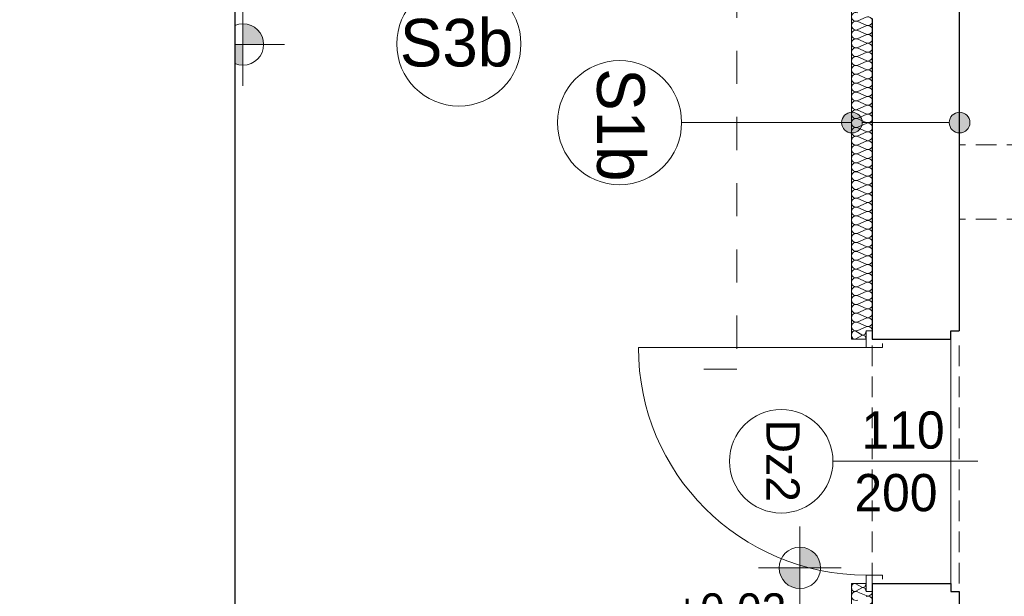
# Model space of a CAD drawing. Header units: inches. Extents: x -515158 to -470211, y -1887 to 84268.
# Tile 41 of 102: x -511017 to -506260, y 38255 to 41042. Entities that reach past the tile are written whole.
import ezdxf

# ---------------------------------------------------------------- set-up
doc = ezdxf.new("R2010")
doc.units = ezdxf.units.IN
doc.header["$MEASUREMENT"] = 0
doc.set_wipeout_variables(frame=1)
doc.linetypes.add('Krawędzie ukryte', pattern=[150, 100, -50])
doc.linetypes.add('Przerywana', pattern=[320, 160, -160])
for name, color, linetype, lineweight in [('#podkład', 252, 'Continuous', 9), ('Arch drzwi_Nr_Pióra__10', 252, 'Continuous', 18), ('Arch ocieplenie_Nr_Pióra__9', 252, 'Continuous', 9), ('Arch opisy okien_Nr_Pióra__9', 252, 'Continuous', 9), ('Arch opisy_Nr_Pióra__1', 252, 'Continuous', 25), ('Arch opisy_Nr_Pióra__21', 252, 'Continuous', 9), ('Arch opisy_Nr_Pióra__9', 252, 'Continuous', 9), ('Arch wykończenie_Nr_Pióra__3', 252, 'Continuous', 18), ('INWENT OPISY_Nr_Pióra__9', 252, 'Continuous', 9), ('INWENT RZĘDNE_Nr_Pióra__21', 252, 'Continuous', 9), ('INWENT. DRZWI_Nr_Pióra__5', 252, 'Continuous', 13), ('INWENT.ŚCIANY_Nr_Pióra__1', 252, 'Continuous', 25), ('Istniejące stropy_Nr_Pióra__5', 252, 'Continuous', 13)]:
    doc.layers.add(name, color=color, linetype=linetype, lineweight=lineweight)
doc.layers.add('_TABELA', color=7, linetype='Continuous')
doc.styles.add('GENERATED_STYLE_10', font='arial.ttf')
doc.styles.add('GENERATED_STYLE_3', font='txt')
doc.styles.add('GENERATED_STYLE_6', font='txt')
doc.styles.add('GENERATED_STYLE_7', font='txt')

# ---------------------------------------------------------------- blocks, each defined once
blk = doc.blocks.new('parter')
at = {"layer": 'Arch opisy_Nr_Pióra__21', "linetype": 'Continuous'}
for points in [[(-506946.7, 40544.8), (-506950.5, 40564), (-506961.4, 40580.2), (-506977.6, 40591), (-506996.7, 40594.8), (-507015.9, 40591), (-507032.1, 40580.2), (-507042.9, 40564), (-507046.7, 40544.8), (-507042.9, 40525.7), (-507032.1, 40509.5), (-507015.9, 40498.6), (-506996.7, 40494.8), (-506977.6, 40498.6), (-506961.4, 40509.5), (-506950.5, 40525.7)], [(-506426.7, 40544.8), (-506430.5, 40564), (-506441.4, 40580.2), (-506457.6, 40591), (-506476.7, 40594.8), (-506495.8, 40591), (-506512.1, 40580.2), (-506522.9, 40564), (-506526.7, 40544.8), (-506522.9, 40525.7), (-506512.1, 40509.5), (-506495.8, 40498.6), (-506476.7, 40494.8), (-506457.6, 40498.6), (-506441.4, 40509.5), (-506430.5, 40525.7)]]:
    blk.add_hatch(color=252, dxfattribs=at).paths.add_polyline_path(points, flags=0)
at = {"layer": 'INWENT RZĘDNE_Nr_Pióra__21', "linetype": 'Continuous'}
for points in [[(-509938.7, 40922.6), (-509838.7, 40922.6), (-509846.3, 40960.9), (-509868, 40993.3), (-509900.4, 41015), (-509938.7, 41022.6)], [(-509938.7, 40922.6), (-510038.7, 40922.6), (-510031.1, 40884.3), (-510009.4, 40851.9), (-509977, 40830.2), (-509938.7, 40822.6)], [(-507248, 38392.4), (-507148, 38392.4), (-507155.7, 38430.7), (-507177.3, 38463.1), (-507209.8, 38484.8), (-507248, 38492.4)], [(-507248, 38392.4), (-507348, 38392.4), (-507340.4, 38354.2), (-507318.8, 38321.7), (-507286.3, 38300), (-507248, 38292.4)]]:
    blk.add_hatch(color=252, dxfattribs=at).paths.add_polyline_path(points, flags=0)
at = {"layer": 'Arch drzwi_Nr_Pióra__10', "color": 252, "linetype": 'Continuous'}
for p, q in [((-506928.3, 39537.6), (-506928.3, 39457.6)), ((-506928.3, 39537.6), (-506898.3, 39537.6)), ((-506928.3, 39457.6), (-508028.3, 39457.6)), ((-506928.3, 39457.6), (-506848.3, 39457.6)), ((-506848.3, 39457.6), (-506848.3, 39477.6)), ((-506928.3, 38357.6), (-506928.3, 38277.6)), ((-506848.3, 38357.6), (-506928.3, 38357.6)), ((-506848.3, 38337.6), (-506848.3, 38357.6)), ((-506898.3, 38277.6), (-506928.3, 38277.6))]:
    blk.add_line(p, q, dxfattribs=at)
blk.add_arc((-506928.3, 39457.6), 1100, 180, 270, dxfattribs=at)
at = {"layer": 'Arch ocieplenie_Nr_Pióra__9', "color": 252, "linetype": 'Continuous'}
for p, q in [((-506928.1, 41054.8), (-506968.5, 41037)), ((-506968.5, 41033.4), (-506928.1, 41015.6)), ((-506928.1, 41012), (-506968.5, 40994.2)), ((-506968.5, 40990.6), (-506928.1, 40972.8)), ((-506928.1, 40969.2), (-506968.5, 40951.4)), ((-506968.5, 40947.8), (-506928.1, 40930)), ((-506928.1, 40926.4), (-506968.5, 40908.6)), ((-506968.5, 40905), (-506928.1, 40887.2)), ((-506928.1, 40883.6), (-506968.5, 40865.8)), ((-506968.5, 40862.2), (-506928.1, 40844.4)), ((-506928.1, 40840.8), (-506968.5, 40823)), ((-506968.5, 40819.4), (-506928.1, 40801.6)), ((-506928.1, 40798), (-506968.5, 40780.2)), ((-506968.5, 40776.7), (-506928.1, 40758.9)), ((-506928.1, 40755.3), (-506968.5, 40737.5)), ((-506968.5, 40733.9), (-506928.1, 40716.1)), ((-506928.1, 40712.5), (-506968.5, 40694.7)), ((-506968.5, 40691.1), (-506928.1, 40673.3)), ((-506928.1, 40669.7), (-506968.5, 40651.9)), ((-506968.5, 40648.3), (-506928.1, 40630.5)), ((-506928.1, 40626.9), (-506968.5, 40609.1)), ((-506968.5, 40605.5), (-506928.1, 40587.7)), ((-506928.1, 40584.1), (-506968.5, 40566.3)), ((-506968.5, 40562.7), (-506928.1, 40544.9)), ((-506928.1, 40541.3), (-506968.5, 40523.5)), ((-506968.5, 40519.9), (-506928.1, 40502.1)), ((-506928.1, 40498.5), (-506968.5, 40480.7)), ((-506968.5, 40477.1), (-506928.1, 40459.3)), ((-506928.1, 40455.8), (-506968.5, 40438)), ((-506968.5, 40434.4), (-506928.1, 40416.6)), ((-506928.1, 40413), (-506968.5, 40395.2)), ((-506968.5, 40391.6), (-506928.1, 40373.8)), ((-506928.1, 40370.2), (-506968.5, 40352.4)), ((-506968.5, 40348.8), (-506928.1, 40331)), ((-506928.1, 40327.4), (-506968.5, 40309.6)), ((-506968.5, 40306), (-506928.1, 40288.2)), ((-506928.1, 40284.6), (-506968.5, 40266.8)), ((-506968.5, 40263.2), (-506928.1, 40245.4)), ((-506928.1, 40241.8), (-506968.5, 40224)), ((-506968.5, 40220.4), (-506928.1, 40202.6)), ((-506928.1, 40199), (-506968.5, 40181.2)), ((-506968.5, 40177.6), (-506928.1, 40159.8)), ((-506928.1, 40156.2), (-506968.5, 40138.4)), ((-506968.5, 40134.9), (-506928.1, 40117.1)), ((-506928.1, 40113.5), (-506968.5, 40095.7)), ((-506968.5, 40092.1), (-506928.1, 40074.3)), ((-506928.1, 40070.7), (-506968.5, 40052.9)), ((-506968.5, 40049.3), (-506928.1, 40031.5)), ((-506928.1, 40027.9), (-506968.5, 40010.1)), ((-506968.5, 40006.5), (-506928.1, 39988.7)), ((-506928.1, 39985.1), (-506968.5, 39967.3)), ((-506968.5, 39963.7), (-506928.1, 39945.9)), ((-506928.1, 39942.3), (-506968.5, 39924.5)), ((-506968.5, 39920.9), (-506928.1, 39903.1)), ((-506928.1, 39899.5), (-506968.5, 39881.7)), ((-506968.5, 39878.1), (-506928.1, 39860.3)), ((-506928.1, 39856.7), (-506968.5, 39838.9)), ((-506968.5, 39835.3), (-506928.1, 39817.5)), ((-506928.1, 39813.9), (-506968.5, 39796.2)), ((-506968.5, 39792.6), (-506928.1, 39774.8)), ((-506928.1, 39771.2), (-506968.5, 39753.4)), ((-506968.5, 39749.8), (-506928.1, 39732)), ((-506928.1, 39728.4), (-506968.5, 39710.6)), ((-506968.5, 39707), (-506928.1, 39689.2)), ((-506928.1, 39685.6), (-506968.5, 39667.8)), ((-506968.5, 39664.2), (-506928.1, 39646.4)), ((-506928.1, 39642.8), (-506968.5, 39625)), ((-506968.5, 39621.4), (-506928.1, 39603.6)), ((-506928.1, 39600), (-506968.5, 39582.2)), ((-506968.5, 39578.6), (-506928.1, 39560.8)), ((-506977.5, 39536), (-506949.2, 39519.3)), ((-506928.1, 39557.2), (-506968.5, 39539.4)), ((-506949.2, 39516), (-506977.5, 39499.3)), ((-506949.2, 38299.3), (-506977.5, 38316)), ((-506977.5, 38279.3), (-506949.2, 38296)), ((-506928.1, 38258.2), (-506968.5, 38275.8))]:
    blk.add_line(p, q, dxfattribs=at)
for centre, major_axis, ratio, start_param, end_param in [((-506977.1, 41056.6), (0, -21.4), 0.994127, 2.728799, 6.695979), ((-506919.6, 41035.2), (0, -21.4), 0.994127, 5.870392, 9.837571), ((-506977.1, 41013.8), (0, -21.4), 0.994127, 2.728799, 6.695979), ((-506919.6, 40992.4), (0, -21.4), 0.994127, 5.870392, 9.837571), ((-506977.1, 40971), (0, -21.4), 0.994127, 2.728799, 6.695979), ((-506919.6, 40949.6), (0, -21.4), 0.994127, 5.870392, 9.837571), ((-506977.1, 40928.2), (0, -21.4), 0.994127, 2.728799, 6.695979), ((-506977.1, 40885.4), (0, -21.4), 0.994127, 2.728799, 6.695979), ((-506919.6, 40906.8), (0, -21.4), 0.994127, 5.870392, 9.837571), ((-506977.1, 40842.6), (0, -21.4), 0.994127, 2.728799, 6.695979), ((-506919.6, 40864), (0, -21.4), 0.994127, 5.870392, 9.837571), ((-506977.1, 40799.8), (0, -21.4), 0.994127, 2.728799, 6.695979), ((-506919.6, 40821.2), (0, -21.4), 0.994127, 5.870392, 9.837571), ((-506977.1, 40757.1), (0, -21.4), 0.994127, 2.728799, 6.695979), ((-506919.6, 40778.5), (0, -21.4), 0.994127, 5.870392, 9.837571), ((-506977.1, 40714.3), (0, -21.4), 0.994127, 2.728799, 6.695979), ((-506919.6, 40735.7), (0, -21.4), 0.994127, 5.870392, 9.837571), ((-506977.1, 40671.5), (0, -21.4), 0.994127, 2.728799, 6.695979), ((-506919.6, 40692.9), (0, -21.4), 0.994127, 5.870392, 9.837571), ((-506919.6, 40650.1), (0, -21.4), 0.994127, 5.870392, 9.837571), ((-506977.1, 40628.7), (0, -21.4), 0.994127, 2.728799, 6.695979), ((-506919.6, 40607.3), (0, -21.4), 0.994127, 5.870392, 9.837571), ((-506977.1, 40585.9), (0, -21.4), 0.994127, 2.728799, 6.695979), ((-506919.6, 40564.5), (0, -21.4), 0.994127, 5.870392, 9.837571), ((-506977.1, 40543.1), (0, -21.4), 0.994127, 2.728799, 6.695979), ((-506919.6, 40521.7), (0, -21.4), 0.994127, 5.870392, 9.837571), ((-506977.1, 40500.3), (0, -21.4), 0.994127, 2.728799, 6.695979), ((-506977.1, 40457.6), (0, -21.4), 0.994127, 2.728799, 6.695979), ((-506919.6, 40478.9), (0, -21.4), 0.994127, 5.870392, 9.837571), ((-506977.1, 40414.8), (0, -21.4), 0.994127, 2.728799, 6.695979), ((-506919.6, 40436.2), (0, -21.4), 0.994127, 5.870392, 9.837571), ((-506977.1, 40372), (0, -21.4), 0.994127, 2.728799, 6.695979), ((-506919.6, 40393.4), (0, -21.4), 0.994127, 5.870392, 9.837571), ((-506977.1, 40329.2), (0, -21.4), 0.994127, 2.728799, 6.695979), ((-506919.6, 40350.6), (0, -21.4), 0.994127, 5.870392, 9.837571), ((-506977.1, 40286.4), (0, -21.4), 0.994127, 2.728799, 6.695979), ((-506919.6, 40307.8), (0, -21.4), 0.994127, 5.870392, 9.837571), ((-506977.1, 40243.6), (0, -21.4), 0.994127, 2.728799, 6.695979), ((-506919.6, 40265), (0, -21.4), 0.994127, 5.870392, 9.837571), ((-506919.6, 40222.2), (0, -21.4), 0.994127, 5.870392, 9.837571), ((-506977.1, 40200.8), (0, -21.4), 0.994127, 2.728799, 6.695979), ((-506919.6, 40179.4), (0, -21.4), 0.994127, 5.870392, 9.837571), ((-506977.1, 40158), (0, -21.4), 0.994127, 2.728799, 6.695979), ((-506919.6, 40136.6), (0, -21.4), 0.994127, 5.870392, 9.837571), ((-506977.1, 40115.3), (0, -21.4), 0.994127, 2.728799, 6.695979), ((-506919.6, 40093.9), (0, -21.4), 0.994127, 5.870392, 9.837571), ((-506977.1, 40072.5), (0, -21.4), 0.994127, 2.728799, 6.695979), ((-506977.1, 40029.7), (0, -21.4), 0.994127, 2.728799, 6.695979), ((-506919.6, 40051.1), (0, -21.4), 0.994127, 5.870392, 9.837571), ((-506977.1, 39986.9), (0, -21.4), 0.994127, 2.728799, 6.695979), ((-506919.6, 40008.3), (0, -21.4), 0.994127, 5.870392, 9.837571), ((-506977.1, 39944.1), (0, -21.4), 0.994127, 2.728799, 6.695979), ((-506919.6, 39965.5), (0, -21.4), 0.994127, 5.870392, 9.837571), ((-506977.1, 39901.3), (0, -21.4), 0.994127, 2.728799, 6.695979), ((-506919.6, 39922.7), (0, -21.4), 0.994127, 5.870392, 9.837571), ((-506977.1, 39858.5), (0, -21.4), 0.994127, 2.728799, 6.695979), ((-506919.6, 39879.9), (0, -21.4), 0.994127, 5.870392, 9.837571), ((-506977.1, 39815.7), (0, -21.4), 0.994127, 2.728799, 6.695979), ((-506919.6, 39837.1), (0, -21.4), 0.994127, 5.870392, 9.837571), ((-506919.6, 39794.4), (0, -21.4), 0.994127, 5.870392, 9.837571), ((-506977.1, 39773), (0, -21.4), 0.994127, 2.728799, 6.695979), ((-506919.6, 39751.6), (0, -21.4), 0.994127, 5.870392, 9.837571), ((-506977.1, 39730.2), (0, -21.4), 0.994127, 2.728799, 6.695979), ((-506919.6, 39708.8), (0, -21.4), 0.994127, 5.870392, 9.837571), ((-506977.1, 39687.4), (0, -21.4), 0.994127, 2.728799, 6.695979), ((-506919.6, 39666), (0, -21.4), 0.994127, 5.870392, 9.837571), ((-506977.1, 39644.6), (0, -21.4), 0.994127, 2.728799, 6.695979), ((-506977.1, 39601.8), (0, -21.4), 0.994127, 2.728799, 6.695979), ((-506919.6, 39623.2), (0, -21.4), 0.994127, 5.870392, 9.837571), ((-506977.1, 39559), (0, -21.4), 0.994127, 2.728799, 6.695979), ((-506919.6, 39580.4), (0, -21.4), 0.994127, 5.870392, 9.837571), ((-506983.4, 39517.6), (0, -20), 0.744374, 2.728799, 6.695979), ((-506943.2, 39537.6), (0, -20), 0.744374, 5.870392, 7.853982), ((-506919.6, 39537.6), (0, -21.4), 0.994127, 1.570796, 3.554385), ((-506943.2, 39497.6), (0, -20), 0.744374, 1.570796, 3.554385), ((-506983.4, 38297.6), (0, 20), 0.744374, 5.870392, 9.837571), ((-506943.2, 38317.6), (0, 20), 0.744374, 2.7288, 4.712389), ((-506943.2, 38277.6), (0, 20), 0.744374, 4.712389, 6.695979), ((-506977.1, 38256.4), (-21.3, 0), 0.999163, 4.299595, 8.266775), ((-506919.6, 38277.6), (-21.3, 0), 0.999163, 1.158004, 3.141593), ((-506919.6, 38235.1), (-21.3, 0), 0.999163, 1.158004, 5.125183)]:
    blk.add_ellipse(centre, major_axis=major_axis, ratio=ratio, start_param=start_param, end_param=end_param, dxfattribs=at)
at = {"layer": 'Arch opisy_Nr_Pióra__21', "color": 252, "linetype": 'Przerywana'}
for p, q in [((-507552.8, 42172.1), (-507552.8, 39353.4)), ((-507552.8, 39353.4), (-507831.9, 39353.4))]:
    blk.add_line(p, q, dxfattribs=at)
at = {"layer": 'Arch opisy_Nr_Pióra__21', "color": 252, "linetype": 'Continuous'}
for p, q in [((-506996.7, 40544.8), (-507819.3, 40544.8)), ((-506526.7, 40544.8), (-506946.7, 40544.8))]:
    blk.add_line(p, q, dxfattribs=at)
for centre, radius in [((-508895.7, 40925), 300), ((-508119.3, 40544.8), 300), ((-506996.7, 40544.8), 50), ((-506476.7, 40544.8), 50)]:
    blk.add_circle(centre, radius, dxfattribs=at)
at = {"layer": 'Arch opisy_Nr_Pióra__9', "color": 252, "linetype": 'Continuous'}
blk.add_line((-507088.3, 38907.6), (-506388.3, 38907.6), dxfattribs=at)
blk.add_circle((-507338.3, 38907.6), 250, dxfattribs=at)
at = {"layer": 'Arch wykończenie_Nr_Pióra__3', "color": 252, "linetype": 'Continuous'}
for p, q in [((-506998.3, 39497.6), (-506998.3, 42047.6)), ((-506928.3, 39497.6), (-506998.3, 39497.6)), ((-506998.3, 38317.6), (-506998.3, 37327.6)), ((-506928.3, 38317.6), (-506998.3, 38317.6))]:
    blk.add_line(p, q, dxfattribs=at)
at = {"layer": 'INWENT RZĘDNE_Nr_Pióra__21', "color": 252, "linetype": 'Continuous'}
for p, q in [((-509938.7, 40722.6), (-509938.7, 41122.6)), ((-510138.7, 40922.6), (-509738.7, 40922.6)), ((-507248, 38192.4), (-507248, 38592.4)), ((-507448, 38392.4), (-507048, 38392.4))]:
    blk.add_line(p, q, dxfattribs=at)
for centre in [(-509938.7, 40922.6), (-507248, 38392.4)]:
    blk.add_circle(centre, 100, dxfattribs=at)
at = {"layer": 'INWENT. DRZWI_Nr_Pióra__5', "color": 252, "linetype": 'Continuous'}
blk.add_line((-506518.3, 38317.6), (-506518.3, 39497.6), dxfattribs=at)
at = {"layer": 'INWENT.ŚCIANY_Nr_Pióra__1', "color": 252, "linetype": 'Continuous'}
for p, q in [((-506478.3, 44627.6), (-506478.3, 39537.6)), ((-506898.3, 41047.6), (-506898.3, 39497.6)), ((-506518.3, 39537.6), (-506478.3, 39537.6)), ((-506518.3, 39497.6), (-506518.3, 39537.6)), ((-506898.3, 39497.6), (-506518.3, 39497.6)), ((-506898.3, 38317.6), (-506898.3, 37427.6)), ((-506898.3, 38317.6), (-506518.3, 38317.6)), ((-506518.3, 38317.6), (-506518.3, 38277.6)), ((-506518.3, 38277.6), (-506478.3, 38277.6)), ((-506478.3, 38277.6), (-506478.3, 37847.6))]:
    blk.add_line(p, q, dxfattribs=at)
at = {"layer": 'Istniejące stropy_Nr_Pióra__5', "color": 252, "linetype": 'Krawędzie ukryte'}
for p, q in [((-501348.3, 40437.6), (-506478.3, 40437.6)), ((-501348.3, 40077.6), (-506478.3, 40077.6)), ((-506898.3, 38317.6), (-506898.3, 39497.6)), ((-506478.3, 38317.6), (-506478.3, 39497.6))]:
    blk.add_line(p, q, dxfattribs=at)
at = {"layer": 'Arch opisy okien_Nr_Pióra__9', "color": 252, "linetype": 'Continuous', "style": 'GENERATED_STYLE_10'}
blk.add_text('Dz2', height=160, rotation=270, dxfattribs=at).set_placement((-507409.7, 39108.8))
at = {"layer": 'Arch opisy_Nr_Pióra__1', "color": 252, "linetype": 'Continuous', "style": 'GENERATED_STYLE_7'}
blk.add_text('S3b', height=230, dxfattribs=at).set_placement((-509180.5, 40816.4))
blk.add_text('S1b', height=230, rotation=270, dxfattribs=at).set_placement((-508227.9, 40807.7))
at = {"layer": 'INWENT OPISY_Nr_Pióra__9', "color": 252, "linetype": 'Continuous', "style": 'GENERATED_STYLE_6'}
for s, p in [('110', (-506950.5, 38968.8)), ('200', (-506984.8, 38666.3))]:
    blk.add_text(s, height=180, dxfattribs=at).set_placement(p)
at = {"layer": 'INWENT RZĘDNE_Nr_Pióra__21', "color": 252, "insert": (-507855.4, 38079.6), "char_height": 160, "attachment_point": 7, "style": 'GENERATED_STYLE_3'}
blk.add_mtext('{+0,02}', dxfattribs=at)

msp = doc.modelspace()

# ---------------------------------------------------------------- block references
at = {"layer": '#podkład'}
msp.add_blockref('parter', (0, 0), dxfattribs=at)

# ---------------------------------------------------------------- next in the draw order: wipeouts: each hides what was drawn before it
msp.add_wipeout([(-512477.4, 50468.9), (-509977.4, 49858.9), (-509977.4, 21378.9), (-512477.4, 20768.9)])

# ---------------------------------------------------------------- next in the draw order: linework, layer by layer
at = {"layer": '_TABELA', "color": 7}
msp.add_lwpolyline([(-471077.4, 49858.9), (-509977.4, 49858.9), (-509977.4, 21378.9), (-471077.4, 21378.9)], close=True, dxfattribs=at)

doc.saveas('drawing.dxf')
